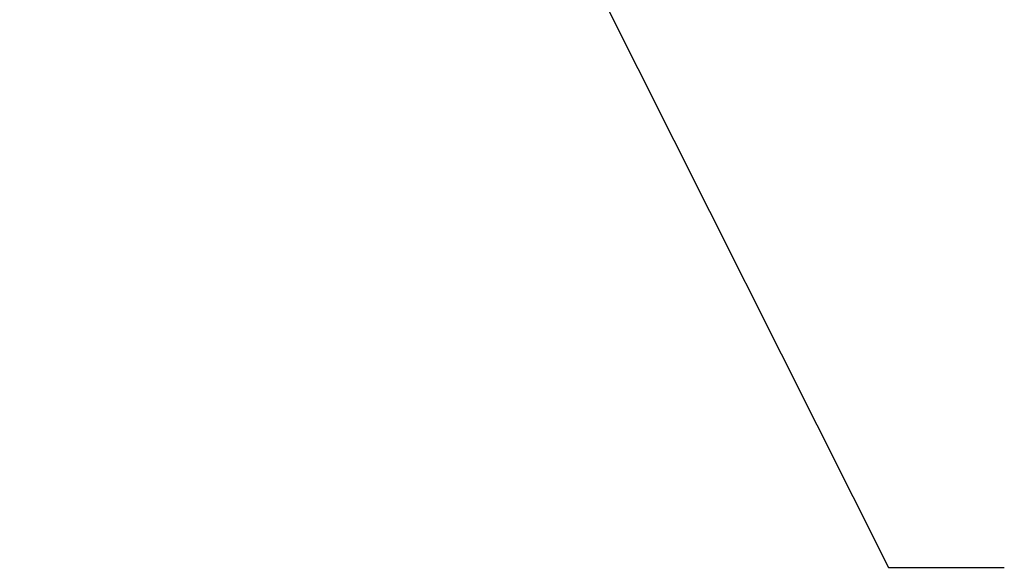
# Model space of a CAD drawing. Extents: x 0 to 1189, y 0 to 841.
# Tile 7 of 80: x 138.72 to 149.79, y 98.27 to 104.43. Entities that reach past the tile are written whole.
import ezdxf

# ---------------------------------------------------------------- set-up
doc = ezdxf.new("R2010")
doc.units = 0
doc.header["$LTSCALE"] = 65.395
doc.layers.get('0').update_dxf_attribs({"linetype": 'CONTINUOUS'})
doc.layers.add('connessioni_resistenze_c0_BL8', color=7, linetype='CONTINUOUS')
doc.styles.get("Standard").update_dxf_attribs({"font": 'txt', "width": 0.8})
doc.dimstyles.get("Standard").update_dxf_attribs({"dimtxt": 3, "dimasz": 3, "dimexe": 2, "dimexo": 0, "dimtad": 1, "dimtxsty": 'STANDARD', "dimblk": '_ARROW_FILLED', "dimblk1": '_ARROW_FILLED', "dimblk2": '_ARROW_FILLED', "dimcen": 0.09, "dimazin": 3, "dimtol": 1, "dimtp": 0.01, "dimtm": 0.01, "dimtfac": 1, "dimtofl": 0, "dimtmove": 0, "dimatfit": 3, "dimtolj": 1})

# ---------------------------------------------------------------- blocks, each defined once
blk = doc.blocks.new('_ARROW_FILLED')
at = {"color": 0, "linetype": 'BYBLOCK'}
blk.add_solid([(0, 0), (-1, 0.1667), (-1, -0.1667)], dxfattribs=at)
blk = doc.blocks.new('CONNESSIONI_RESISTENZE_C0_BL8', base_point=(122.512, 182.837))
at = {"layer": 'connessioni_resistenze_c0_BL8', "color": 7, "linetype": 'CONTINUOUS'}
blk.add_leader([(138.716, 117.722), (148.486, 98.274), (149.786, 98.274)], dimstyle='STANDARD', override={"dimtad": 0}, dxfattribs=at)

msp = doc.modelspace()

# ---------------------------------------------------------------- block references
at = {"layer": 'connessioni_resistenze_c0_BL8'}
msp.add_blockref('CONNESSIONI_RESISTENZE_C0_BL8', (122.512, 182.837), dxfattribs=at)

doc.saveas('drawing.dxf')
